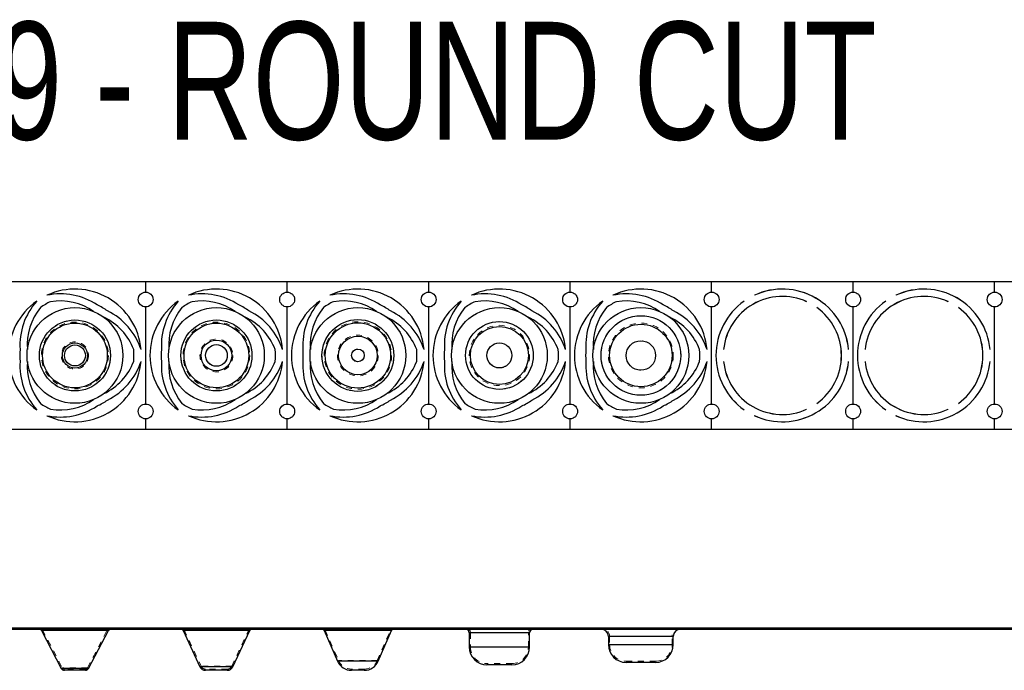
# Model space of a CAD drawing. Header units: inches. Extents: x 1772 to 2706, y -534 to -52.
# Tile 188 of 256: x 1795 to 1812, y -385 to -374. Entities that reach past the tile are written whole.
import ezdxf

# ---------------------------------------------------------------- set-up
doc = ezdxf.new("R2010")
doc.units = ezdxf.units.IN
doc.header["$LTSCALE"] = 0.5
doc.header["$MEASUREMENT"] = 0
doc.linetypes.add('HIDDEN', pattern=[0.225, 0.15, -0.075])
doc.layers.add('APP-M-S', color=30, linetype='Continuous')
doc.styles.add('SLDTEXTSTYLE0', font='TXT', dxfattribs={"width": 0.595745})

msp = doc.modelspace()

# ---------------------------------------------------------------- linework, layer by layer
at = {"layer": 'APP-M-S', "linetype": 'Continuous', "lineweight": 25}
for p, q in [((1823.62502, -378.74429), (1780.42502, -378.74429)), ((1797.22502, -378.91829), (1797.22502, -378.74429)), ((1799.62502, -378.91829), (1799.62502, -378.74429)), ((1802.02502, -378.74429), (1802.02502, -378.91829)), ((1804.42502, -378.91829), (1804.42502, -378.74429)), ((1806.82502, -378.91829), (1806.82502, -378.74429)), ((1809.22502, -378.91829), (1809.22502, -378.74429)), ((1811.62502, -378.91829), (1811.62502, -378.74429)), ((1807.37748, -379.07265), (1807.37725, -379.07233)), ((1807.55046, -378.97233), (1807.55063, -378.97269)), ((1808.4368, -379.08107), (1808.43696, -379.08071)), ((1809.77748, -379.07265), (1809.77725, -379.07233)), ((1809.95046, -378.97233), (1809.95063, -378.97269)), ((1810.8368, -379.08107), (1810.83696, -379.08071)), ((1797.22502, -380.81829), (1797.22502, -379.17029)), ((1799.62502, -380.81829), (1799.62502, -379.17029)), ((1802.02502, -379.17029), (1802.02502, -380.81829)), ((1804.42502, -380.81829), (1804.42502, -379.17029)), ((1806.82502, -380.81829), (1806.82502, -379.17029)), ((1808.61024, -379.18075), (1808.61001, -379.18107)), ((1809.22502, -380.81829), (1809.22502, -379.17029)), ((1811.01024, -379.18075), (1811.01001, -379.18107)), ((1811.62502, -380.81829), (1811.62502, -379.17029)), ((1807.02786, -379.89425), (1807.02825, -379.89429)), ((1809.14695, -379.89433), (1809.14734, -379.89429)), ((1809.42786, -379.89425), (1809.42825, -379.89429)), ((1811.54695, -379.89433), (1811.54734, -379.89429)), ((1807.02825, -380.09429), (1807.02786, -380.09433)), ((1809.14734, -380.09429), (1809.14695, -380.09426)), ((1809.42825, -380.09429), (1809.42786, -380.09433)), ((1811.54734, -380.09429), (1811.54695, -380.09426)), ((1807.37725, -380.91625), (1807.37748, -380.91593)), ((1808.43696, -380.90788), (1808.4368, -380.90752)), ((1808.61001, -380.80752), (1808.61024, -380.80784)), ((1809.77725, -380.91625), (1809.77748, -380.91593)), ((1810.83696, -380.90788), (1810.8368, -380.90752)), ((1811.01001, -380.80752), (1811.01024, -380.80784)), ((1797.22502, -381.24429), (1797.22502, -381.07029)), ((1799.62502, -381.24429), (1799.62502, -381.07029)), ((1802.02502, -381.07029), (1802.02502, -381.24429)), ((1804.42502, -381.24429), (1804.42502, -381.07029)), ((1806.82502, -381.24429), (1806.82502, -381.07029)), ((1807.55063, -381.0159), (1807.55046, -381.01625)), ((1809.22502, -381.24429), (1809.22502, -381.07029)), ((1809.95063, -381.0159), (1809.95046, -381.01625)), ((1811.62502, -381.24429), (1811.62502, -381.07029)), ((1780.42502, -381.24429), (1823.62502, -381.24429)), ((1780.42502, -384.61936), (1823.62502, -384.61936)), ((1797.22502, -384.61936), (1797.22502, -384.63936)), ((1799.62502, -384.61936), (1799.62502, -384.63936)), ((1802.02502, -384.61936), (1802.02502, -384.63936)), ((1804.42502, -384.61936), (1804.42502, -384.63936)), ((1806.82502, -384.61936), (1806.82502, -384.63936)), ((1809.22502, -384.61936), (1809.22502, -384.63936)), ((1811.62502, -384.61936), (1811.62502, -384.63936)), ((1780.42502, -384.63936), (1823.62502, -384.63936)), ((1795.45769, -384.66089), (1795.79407, -385.30706)), ((1796.59235, -384.66089), (1795.45769, -384.66089)), ((1796.25597, -385.30706), (1796.59235, -384.66089)), ((1797.85846, -384.66245), (1798.14584, -385.27873)), ((1798.99158, -384.66245), (1797.85846, -384.66245)), ((1798.7042, -385.27873), (1798.99158, -384.66245)), ((1800.2525, -384.66338), (1800.47893, -385.18319)), ((1801.39754, -384.66338), (1800.2525, -384.66338)), ((1801.17111, -385.18319), (1801.39754, -384.66338)), ((1802.71302, -384.70236), (1802.71302, -384.94436)), ((1803.73702, -384.70236), (1802.71302, -384.70236)), ((1803.73702, -384.94436), (1803.73702, -384.70236)), ((1805.07502, -384.76436), (1805.07502, -384.90436)), ((1806.17502, -384.76436), (1805.07502, -384.76436)), ((1806.17502, -384.90436), (1806.17502, -384.76436)), ((1803.73702, -384.94436), (1802.71302, -384.94436)), ((1806.17502, -384.90436), (1805.07502, -384.90436)), ((1798.7042, -385.27873), (1798.14584, -385.27873)), ((1801.17111, -385.18319), (1800.47893, -385.18319)), ((1803.43702, -385.24436), (1803.01302, -385.24436)), ((1805.87502, -385.20436), (1805.37502, -385.20436)), ((1796.25597, -385.30706), (1795.79407, -385.30706)), ((1796.20275, -385.33936), (1795.84729, -385.33936)), ((1798.60904, -385.33936), (1798.241, -385.33936)), ((1800.93274, -385.33936), (1800.7173, -385.33936))]:
    msp.add_line(p, q, dxfattribs=at)
at = {"layer": 'APP-M-S', "linetype": 'HIDDEN', "lineweight": 18}
for p, q in [((1795.08802, -384.61936), (1795.08802, -384.63936)), ((1795.09109, -384.61936), (1795.09109, -384.63936)), ((1795.09337, -384.61936), (1795.09337, -384.63936)), ((1795.21252, -384.61936), (1795.21252, -384.63936)), ((1795.21541, -384.61936), (1795.21541, -384.63936)), ((1795.2187, -384.61936), (1795.2187, -384.63936)), ((1795.37725, -384.61936), (1795.37725, -384.63936)), ((1795.44003, -384.61936), (1795.44003, -384.63936)), ((1795.55046, -384.61936), (1795.55046, -384.63936)), ((1795.61324, -384.61936), (1795.61324, -384.63936)), ((1796.34158, -384.61936), (1796.34158, -384.63936)), ((1796.40424, -384.61936), (1796.40424, -384.63936)), ((1796.51478, -384.61936), (1796.51478, -384.63936)), ((1796.57745, -384.61936), (1796.57745, -384.63936)), ((1796.83752, -384.63936), (1796.83752, -384.61936)), ((1797.02179, -384.61936), (1797.02179, -384.63936)), ((1797.02679, -384.63936), (1797.02679, -384.61936)), ((1797.09902, -384.61936), (1797.09902, -384.63936)), ((1797.14734, -384.61936), (1797.14734, -384.63936)), ((1797.29825, -384.61936), (1797.29825, -384.63936)), ((1797.35102, -384.63936), (1797.35102, -384.61936)), ((1797.48802, -384.61936), (1797.48802, -384.63936)), ((1797.49109, -384.61936), (1797.49109, -384.63936)), ((1797.49337, -384.61936), (1797.49337, -384.63936)), ((1797.61252, -384.61936), (1797.61252, -384.63936)), ((1797.61541, -384.61936), (1797.61541, -384.63936)), ((1797.6187, -384.61936), (1797.6187, -384.63936)), ((1797.77725, -384.61936), (1797.77725, -384.63936)), ((1797.84003, -384.61936), (1797.84003, -384.63936)), ((1797.95046, -384.61936), (1797.95046, -384.63936)), ((1798.01324, -384.61936), (1798.01324, -384.63936)), ((1798.74158, -384.61936), (1798.74158, -384.63936)), ((1798.80424, -384.61936), (1798.80424, -384.63936)), ((1798.91478, -384.61936), (1798.91478, -384.63936)), ((1798.97745, -384.61936), (1798.97745, -384.63936)), ((1799.23752, -384.63936), (1799.23752, -384.61936)), ((1799.42179, -384.61936), (1799.42179, -384.63936)), ((1799.42679, -384.63936), (1799.42679, -384.61936)), ((1799.49902, -384.61936), (1799.49902, -384.63936)), ((1799.54734, -384.61936), (1799.54734, -384.63936)), ((1799.69825, -384.61936), (1799.69825, -384.63936)), ((1799.75102, -384.63936), (1799.75102, -384.61936)), ((1799.88802, -384.61936), (1799.88802, -384.63936)), ((1799.89109, -384.61936), (1799.89109, -384.63936)), ((1799.89337, -384.61936), (1799.89337, -384.63936)), ((1800.01252, -384.61936), (1800.01252, -384.63936)), ((1800.01541, -384.61936), (1800.01541, -384.63936)), ((1800.0187, -384.61936), (1800.0187, -384.63936)), ((1800.17725, -384.61936), (1800.17725, -384.63936)), ((1800.24003, -384.61936), (1800.24003, -384.63936)), ((1800.35046, -384.61936), (1800.35046, -384.63936)), ((1800.41324, -384.61936), (1800.41324, -384.63936)), ((1801.14158, -384.61936), (1801.14158, -384.63936)), ((1801.20424, -384.61936), (1801.20424, -384.63936)), ((1801.31478, -384.61936), (1801.31478, -384.63936)), ((1801.37745, -384.61936), (1801.37745, -384.63936)), ((1801.63752, -384.63936), (1801.63752, -384.61936)), ((1801.82179, -384.61936), (1801.82179, -384.63936)), ((1801.82679, -384.63936), (1801.82679, -384.61936)), ((1801.89902, -384.61936), (1801.89902, -384.63936)), ((1801.94734, -384.61936), (1801.94734, -384.63936)), ((1802.09825, -384.61936), (1802.09825, -384.63936)), ((1802.15102, -384.63936), (1802.15102, -384.61936)), ((1802.28802, -384.61936), (1802.28802, -384.63936)), ((1802.29109, -384.61936), (1802.29109, -384.63936)), ((1802.29337, -384.61936), (1802.29337, -384.63936)), ((1802.41252, -384.61936), (1802.41252, -384.63936)), ((1802.41541, -384.61936), (1802.41541, -384.63936)), ((1802.4187, -384.61936), (1802.4187, -384.63936)), ((1802.57725, -384.61936), (1802.57725, -384.63936)), ((1802.64003, -384.61936), (1802.64003, -384.63936)), ((1802.75046, -384.61936), (1802.75046, -384.63936)), ((1802.81324, -384.61936), (1802.81324, -384.63936)), ((1803.54158, -384.61936), (1803.54158, -384.63936)), ((1803.60424, -384.61936), (1803.60424, -384.63936)), ((1803.71478, -384.61936), (1803.71478, -384.63936)), ((1803.77745, -384.61936), (1803.77745, -384.63936)), ((1804.03752, -384.63936), (1804.03752, -384.61936)), ((1804.22179, -384.61936), (1804.22179, -384.63936)), ((1804.22679, -384.63936), (1804.22679, -384.61936)), ((1804.29902, -384.61936), (1804.29902, -384.63936)), ((1804.34734, -384.61936), (1804.34734, -384.63936)), ((1804.49825, -384.61936), (1804.49825, -384.63936)), ((1804.55102, -384.63936), (1804.55102, -384.61936)), ((1804.68802, -384.61936), (1804.68802, -384.63936)), ((1804.69109, -384.61936), (1804.69109, -384.63936)), ((1804.69337, -384.61936), (1804.69337, -384.63936)), ((1804.81252, -384.61936), (1804.81252, -384.63936)), ((1804.81541, -384.61936), (1804.81541, -384.63936)), ((1804.8187, -384.61936), (1804.8187, -384.63936)), ((1804.97725, -384.61936), (1804.97725, -384.63936)), ((1805.04003, -384.61936), (1805.04003, -384.63936)), ((1805.15046, -384.61936), (1805.15046, -384.63936)), ((1805.21324, -384.61936), (1805.21324, -384.63936)), ((1805.94158, -384.61936), (1805.94158, -384.63936)), ((1806.00424, -384.61936), (1806.00424, -384.63936)), ((1806.11478, -384.61936), (1806.11478, -384.63936)), ((1806.17745, -384.61936), (1806.17745, -384.63936)), ((1806.43752, -384.63936), (1806.43752, -384.61936)), ((1806.62179, -384.61936), (1806.62179, -384.63936)), ((1806.62679, -384.63936), (1806.62679, -384.61936)), ((1806.69902, -384.61936), (1806.69902, -384.63936)), ((1806.74734, -384.61936), (1806.74734, -384.63936)), ((1806.89825, -384.61936), (1806.89825, -384.63936)), ((1806.89864, -384.61936), (1806.89864, -384.63936)), ((1806.95102, -384.63936), (1806.95102, -384.61936)), ((1807.02786, -384.61936), (1807.02786, -384.63936)), ((1807.02825, -384.61936), (1807.02825, -384.63936)), ((1807.37725, -384.61936), (1807.37725, -384.63936)), ((1807.37748, -384.61936), (1807.37748, -384.63936)), ((1807.55046, -384.61936), (1807.55046, -384.63936)), ((1807.55063, -384.61936), (1807.55063, -384.63936)), ((1808.4368, -384.61936), (1808.4368, -384.63936)), ((1808.43696, -384.61936), (1808.43696, -384.63936)), ((1808.61001, -384.61936), (1808.61001, -384.63936)), ((1808.61024, -384.61936), (1808.61024, -384.63936)), ((1809.02679, -384.63936), (1809.02679, -384.61936)), ((1809.02718, -384.63936), (1809.02718, -384.61936)), ((1809.09902, -384.61936), (1809.09902, -384.63936)), ((1809.14695, -384.61936), (1809.14695, -384.63936)), ((1809.14734, -384.61936), (1809.14734, -384.63936)), ((1809.29825, -384.61936), (1809.29825, -384.63936)), ((1809.29864, -384.61936), (1809.29864, -384.63936)), ((1809.35102, -384.63936), (1809.35102, -384.61936)), ((1809.42786, -384.61936), (1809.42786, -384.63936)), ((1809.42825, -384.61936), (1809.42825, -384.63936)), ((1809.77725, -384.61936), (1809.77725, -384.63936)), ((1809.77748, -384.61936), (1809.77748, -384.63936)), ((1809.95046, -384.61936), (1809.95046, -384.63936)), ((1809.95063, -384.61936), (1809.95063, -384.63936)), ((1810.8368, -384.61936), (1810.8368, -384.63936)), ((1810.83696, -384.61936), (1810.83696, -384.63936)), ((1811.01001, -384.61936), (1811.01001, -384.63936)), ((1811.01024, -384.61936), (1811.01024, -384.63936)), ((1811.42679, -384.63936), (1811.42679, -384.61936)), ((1811.42718, -384.63936), (1811.42718, -384.61936)), ((1811.49902, -384.61936), (1811.49902, -384.63936)), ((1811.54695, -384.61936), (1811.54695, -384.63936)), ((1811.54734, -384.61936), (1811.54734, -384.63936)), ((1811.75102, -384.63936), (1811.75102, -384.61936)), ((1795.45769, -384.66089), (1796.59235, -384.66089)), ((1795.47543, -384.65165), (1795.81181, -385.29783)), ((1796.57461, -384.65165), (1795.47721, -384.65165)), ((1796.23823, -385.29783), (1796.57461, -384.65165)), ((1797.85846, -384.66245), (1798.99158, -384.66245)), ((1797.87659, -384.654), (1798.16396, -385.27028)), ((1798.97345, -384.654), (1797.87837, -384.654)), ((1798.68608, -385.27028), (1798.97345, -384.654)), ((1800.2525, -384.66338), (1801.39754, -384.66338)), ((1800.27083, -384.65539), (1800.49727, -385.1752)), ((1801.37921, -384.65539), (1800.27263, -384.65539)), ((1801.15277, -385.1752), (1801.37921, -384.65539)), ((1802.71302, -384.70236), (1803.73702, -384.70236)), ((1802.73302, -384.70236), (1802.73302, -384.94436)), ((1803.71702, -384.94436), (1803.71702, -384.70236)), ((1805.07502, -384.76436), (1806.17502, -384.76436)), ((1805.09502, -384.76436), (1805.09502, -384.90436)), ((1806.15502, -384.90436), (1806.15502, -384.76436)), ((1802.71302, -384.94436), (1803.73702, -384.94436)), ((1805.07502, -384.90436), (1806.17502, -384.90436)), ((1796.23823, -385.29783), (1795.81181, -385.29783)), ((1798.14584, -385.27873), (1798.7042, -385.27873)), ((1798.68608, -385.27028), (1798.16573, -385.27028)), ((1800.47893, -385.18319), (1801.17111, -385.18319)), ((1801.15277, -385.1752), (1800.49727, -385.1752)), ((1803.43702, -385.22436), (1803.01302, -385.22436)), ((1805.87502, -385.18436), (1805.37502, -385.18436)), ((1795.79407, -385.30706), (1796.25597, -385.30706)), ((1796.20275, -385.31936), (1795.84729, -385.31936)), ((1798.60904, -385.31936), (1798.241, -385.31936)), ((1800.93274, -385.31936), (1800.7173, -385.31936))]:
    msp.add_line(p, q, dxfattribs=at)
at = {"layer": 'APP-M-S', "linetype": 'Continuous', "lineweight": 25}
for centre, radius in [((1797.22502, -379.04429), 0.126), ((1799.62502, -379.04429), 0.126), ((1802.02502, -379.04429), 0.126), ((1804.42502, -379.04429), 0.126), ((1806.82502, -379.04429), 0.126), ((1809.22502, -379.04429), 0.126), ((1811.62502, -379.04429), 0.126), ((1796.02502, -379.99429), 0.8125), ((1798.42502, -379.99429), 0.8125), ((1800.82502, -379.99429), 0.8125), ((1803.22502, -379.99429), 0.8125), ((1805.62502, -379.99429), 0.8125), ((1796.02502, -379.99429), 0.60281), ((1796.02502, -379.99429), 0.54959), ((1798.42502, -379.99429), 0.60281), ((1798.42502, -379.99429), 0.54843), ((1800.82502, -379.99429), 0.6092), ((1800.82502, -379.99429), 0.55419), ((1803.22502, -379.99429), 0.575), ((1805.62502, -379.99429), 0.675), ((1803.22502, -379.99429), 0.492), ((1805.62502, -379.99429), 0.53), ((1796.02502, -379.99429), 0.21321), ((1798.42502, -379.99429), 0.26106), ((1800.82502, -379.99429), 0.32775), ((1803.22502, -379.99429), 0.212), ((1805.62502, -379.99429), 0.25), ((1796.02502, -379.99429), 0.17773), ((1798.42502, -379.99429), 0.18402), ((1800.82502, -379.99429), 0.10772), ((1797.22502, -380.94429), 0.126), ((1799.62502, -380.94429), 0.126), ((1802.02502, -380.94429), 0.126), ((1804.42502, -380.94429), 0.126), ((1806.82502, -380.94429), 0.126), ((1809.22502, -380.94429), 0.126), ((1811.62502, -380.94429), 0.126)]:
    msp.add_circle(centre, radius, dxfattribs=at)
at = {"layer": 'APP-M-S', "linetype": 'HIDDEN', "lineweight": 18}
for centre, radius in [((1796.02502, -379.99429), 0.60281), ((1796.02502, -379.99429), 0.56733), ((1798.42502, -379.99429), 0.60281), ((1798.42502, -379.99429), 0.56656), ((1800.82502, -379.99429), 0.6092), ((1800.82502, -379.99429), 0.57252), ((1803.22502, -379.99429), 0.575), ((1805.62502, -379.99429), 0.675), ((1805.62502, -379.99429), 0.55), ((1803.22502, -379.99429), 0.512), ((1796.02502, -379.99429), 0.23095), ((1798.42502, -379.99429), 0.27918), ((1800.82502, -379.99429), 0.34609), ((1803.22502, -379.99429), 0.212), ((1805.62502, -379.99429), 0.25), ((1796.02502, -379.99429), 0.17773), ((1798.42502, -379.99429), 0.18402), ((1800.82502, -379.99429), 0.10772)]:
    msp.add_circle(centre, radius, dxfattribs=at)
at = {"layer": 'APP-M-S', "linetype": 'Continuous', "lineweight": 25}
for centre, radius, start, end in [((1796.02502, -379.99429), 1.12677, 5.091649, 114.908351), ((1795.77996, -380.07548), 1.12677, 56.354933, 101.752089), ((1798.42502, -379.99429), 1.12677, 5.091649, 114.908351), ((1798.17996, -380.07548), 1.12677, 56.354933, 101.752089), ((1800.82502, -379.99429), 1.12677, 5.091649, 114.908351), ((1800.57996, -380.07548), 1.12677, 56.354933, 101.752089), ((1803.22502, -379.99429), 1.12677, 5.091649, 114.908351), ((1802.97996, -380.07548), 1.12677, 56.354933, 101.752089), ((1805.62502, -379.99429), 1.12677, 5.091649, 114.908351), ((1805.37996, -380.07548), 1.12677, 56.354933, 101.752089), ((1808.02502, -379.99429), 1.12677, 5.091649, 114.908351), ((1808.02502, -379.99429), 1.12638, 5.091649, 114.908351), ((1810.42502, -379.99429), 1.12677, 5.091649, 114.908351), ((1810.42502, -379.99429), 1.12638, 5.091649, 114.908351), ((1796.02502, -379.99429), 1.12677, 125.091649, 234.908351), ((1796.21786, -379.82266), 1.12677, 138.247911, 183.645067), ((1796.02502, -379.99429), 1.00177, 114.271013, 125.728987), ((1795.7721, -380.07016), 1.00177, 55.356641, 99.124813), ((1798.42502, -379.99429), 1.12677, 125.091649, 234.908351), ((1798.61786, -379.82266), 1.12677, 138.247911, 183.645067), ((1798.42502, -379.99429), 1.00177, 114.271013, 125.728987), ((1798.1721, -380.07016), 1.00177, 55.356641, 99.124813), ((1800.82502, -379.99429), 1.12677, 125.091649, 234.908351), ((1801.01786, -379.82266), 1.12677, 138.247911, 183.645067), ((1800.82502, -379.99429), 1.00177, 114.271013, 125.728987), ((1800.5721, -380.07016), 1.00177, 55.356641, 99.124813), ((1803.22502, -379.99429), 1.12677, 125.091649, 234.908351), ((1803.41786, -379.82266), 1.12677, 138.247911, 183.645067), ((1803.22502, -379.99429), 1.00177, 114.271013, 125.728987), ((1802.9721, -380.07016), 1.00177, 55.356641, 99.124813), ((1805.62502, -379.99429), 1.12677, 125.091649, 234.908351), ((1805.81786, -379.82266), 1.12677, 138.247911, 183.645067), ((1805.62502, -379.99429), 1.00177, 114.271013, 125.728987), ((1805.3721, -380.07016), 1.00177, 55.356641, 99.124813), ((1808.02502, -379.99429), 1.12677, 125.091649, 234.908351), ((1808.02502, -379.99429), 1.12638, 125.091649, 234.908351), ((1808.02502, -379.99429), 1.00217, 65.728987, 174.271013), ((1808.02502, -379.99429), 1.00177, 65.728987, 174.271013), ((1810.42502, -379.99429), 1.12677, 125.091649, 234.908351), ((1810.42502, -379.99429), 1.12638, 125.091649, 234.908351), ((1810.42502, -379.99429), 1.00217, 65.728987, 174.271013), ((1810.42502, -379.99429), 1.00177, 65.728987, 174.271013), ((1796.21718, -379.8132), 1.00177, 140.875187, 184.643359), ((1796.02502, -379.99429), 0.937, 53.873521, 66.126479), ((1796.07724, -380.24712), 1.12677, 18.247911, 63.645067), ((1798.61718, -379.8132), 1.00177, 140.875187, 184.643359), ((1798.42502, -379.99429), 0.937, 53.873521, 66.126479), ((1798.47724, -380.24712), 1.12677, 18.247911, 63.645067), ((1801.01718, -379.8132), 1.00177, 140.875187, 184.643359), ((1800.82502, -379.99429), 0.937, 53.873521, 66.126479), ((1800.87724, -380.24712), 1.12677, 18.247911, 63.645067), ((1803.41718, -379.8132), 1.00177, 140.875187, 184.643359), ((1803.22502, -379.99429), 0.937, 53.873521, 66.126479), ((1803.27724, -380.24712), 1.12677, 18.247911, 63.645067), ((1805.81718, -379.8132), 1.00177, 140.875187, 184.643359), ((1805.62502, -379.99429), 0.937, 53.873521, 66.126479), ((1805.67724, -380.24712), 1.12677, 18.247911, 63.645067), ((1808.02502, -379.99429), 1.00177, 305.728987, 54.271013), ((1808.02502, -379.99429), 1.00217, 305.728987, 54.271013), ((1810.42502, -379.99429), 1.00177, 305.728987, 54.271013), ((1810.42502, -379.99429), 1.00217, 305.728987, 54.271013), ((1796.08577, -380.25126), 1.00177, 20.875187, 64.643359), ((1798.48577, -380.25126), 1.00177, 20.875187, 64.643359), ((1800.88577, -380.25126), 1.00177, 20.875187, 64.643359), ((1803.28577, -380.25126), 1.00177, 20.875187, 64.643359), ((1805.68577, -380.25126), 1.00177, 20.875187, 64.643359), ((1796.02502, -379.99429), 0.937, 173.873521, 186.126479), ((1796.02502, -379.99429), 1.00177, 354.271013, 5.728987), ((1798.42502, -379.99429), 0.937, 173.873521, 186.126479), ((1798.42502, -379.99429), 1.00177, 354.271013, 5.728987), ((1800.82502, -379.99429), 0.937, 173.873521, 186.126479), ((1800.82502, -379.99429), 1.00177, 354.271013, 5.728987), ((1803.22502, -379.99429), 0.937, 173.873521, 186.126479), ((1803.22502, -379.99429), 1.00177, 354.271013, 5.728987), ((1805.62502, -379.99429), 0.937, 173.873521, 186.126479), ((1805.62502, -379.99429), 1.00177, 354.271013, 5.728987), ((1796.21786, -380.16593), 1.12677, 176.354933, 221.752089), ((1796.21718, -380.17539), 1.00177, 175.356641, 219.124813), ((1796.02502, -379.99429), 1.12677, 245.091649, 354.908351), ((1796.08577, -379.73733), 1.00177, 295.356641, 339.124813), ((1796.07724, -379.74147), 1.12677, 296.354933, 341.752089), ((1798.61786, -380.16593), 1.12677, 176.354933, 221.752089), ((1798.61718, -380.17539), 1.00177, 175.356641, 219.124813), ((1798.42502, -379.99429), 1.12677, 245.091649, 354.908351), ((1798.48577, -379.73733), 1.00177, 295.356641, 339.124813), ((1798.47724, -379.74147), 1.12677, 296.354933, 341.752089), ((1801.01786, -380.16593), 1.12677, 176.354933, 221.752089), ((1801.01718, -380.17539), 1.00177, 175.356641, 219.124813), ((1800.82502, -379.99429), 1.12677, 245.091649, 354.908351), ((1800.88577, -379.73733), 1.00177, 295.356641, 339.124813), ((1800.87724, -379.74147), 1.12677, 296.354933, 341.752089), ((1803.41786, -380.16593), 1.12677, 176.354933, 221.752089), ((1803.41718, -380.17539), 1.00177, 175.356641, 219.124813), ((1803.22502, -379.99429), 1.12677, 245.091649, 354.908351), ((1803.28577, -379.73733), 1.00177, 295.356641, 339.124813), ((1803.27724, -379.74147), 1.12677, 296.354933, 341.752089), ((1805.81786, -380.16593), 1.12677, 176.354933, 221.752089), ((1805.81718, -380.17539), 1.00177, 175.356641, 219.124813), ((1805.62502, -379.99429), 1.12677, 245.091649, 354.908351), ((1805.68577, -379.73733), 1.00177, 295.356641, 339.124813), ((1805.67724, -379.74147), 1.12677, 296.354933, 341.752089), ((1808.02502, -379.99429), 1.00217, 185.728987, 294.271013), ((1808.02502, -379.99429), 1.00177, 185.728987, 294.271013), ((1808.02502, -379.99429), 1.12677, 245.091649, 354.908351), ((1808.02502, -379.99429), 1.12638, 245.091649, 354.908351), ((1810.42502, -379.99429), 1.00217, 185.728987, 294.271013), ((1810.42502, -379.99429), 1.00177, 185.728987, 294.271013), ((1810.42502, -379.99429), 1.12677, 245.091649, 354.908351), ((1810.42502, -379.99429), 1.12638, 245.091649, 354.908351), ((1795.7721, -379.91842), 1.00177, 260.875187, 304.643359), ((1796.02502, -379.99429), 0.937, 293.873521, 306.126479), ((1798.1721, -379.91842), 1.00177, 260.875187, 304.643359), ((1798.42502, -379.99429), 0.937, 293.873521, 306.126479), ((1800.5721, -379.91842), 1.00177, 260.875187, 304.643359), ((1800.82502, -379.99429), 0.937, 293.873521, 306.126479), ((1802.9721, -379.91842), 1.00177, 260.875187, 304.643359), ((1803.22502, -379.99429), 0.937, 293.873521, 306.126479), ((1805.3721, -379.91842), 1.00177, 260.875187, 304.643359), ((1805.62502, -379.99429), 0.937, 293.873521, 306.126479), ((1796.02502, -379.99429), 1.00177, 234.271013, 245.728987), ((1795.77996, -379.9131), 1.12677, 258.247911, 303.645067), ((1798.42502, -379.99429), 1.00177, 234.271013, 245.728987), ((1798.17996, -379.9131), 1.12677, 258.247911, 303.645067), ((1800.82502, -379.99429), 1.00177, 234.271013, 245.728987), ((1800.57996, -379.9131), 1.12677, 258.247911, 303.645067), ((1803.22502, -379.99429), 1.00177, 234.271013, 245.728987), ((1802.97996, -379.9131), 1.12677, 258.247911, 303.645067), ((1805.62502, -379.99429), 1.00177, 234.271013, 245.728987), ((1805.37996, -379.9131), 1.12677, 258.247911, 303.645067), ((1795.42221, -384.67936), 0.04, 27.5, 90), ((1796.62783, -384.67936), 0.04, 90, 152.5), ((1797.82221, -384.67936), 0.04, 25, 90), ((1799.02783, -384.67936), 0.04, 90, 155), ((1800.21582, -384.67936), 0.04, 23.538733, 90), ((1801.43422, -384.67936), 0.04, 90, 156.461267), ((1802.65002, -384.70236), 0.063, 0, 90), ((1803.80002, -384.70236), 0.063, 90, 180), ((1804.95002, -384.76436), 0.125, 0, 90), ((1806.30002, -384.76436), 0.125, 90, 180), ((1803.01302, -384.94436), 0.3, 180, 270), ((1803.43702, -384.94436), 0.3, 270, 0), ((1805.37502, -384.90436), 0.3, 180, 270), ((1805.87502, -384.90436), 0.3, 270, 0), ((1798.241, -385.23436), 0.105, 205, 270), ((1798.60904, -385.23436), 0.105, 270, 335), ((1800.7173, -385.07936), 0.26, 203.538733, 270), ((1800.93274, -385.07936), 0.26, 270, 336.461267), ((1795.84729, -385.27936), 0.06, 207.5, 270), ((1796.20275, -385.27936), 0.06, 270, 332.5)]:
    msp.add_arc(centre, radius, start, end, dxfattribs=at)
at = {"layer": 'APP-M-S', "linetype": 'HIDDEN', "lineweight": 18}
for centre, radius, start, end in [((1795.42221, -384.67936), 0.06, 27.5, 90), ((1796.62783, -384.67936), 0.06, 90, 152.5), ((1797.82221, -384.67936), 0.06, 25, 90), ((1799.02783, -384.67936), 0.06, 90, 155), ((1800.21582, -384.67936), 0.06, 23.538733, 90), ((1801.43422, -384.67936), 0.06, 90, 156.461267), ((1802.65002, -384.70236), 0.083, 0, 90), ((1803.80002, -384.70236), 0.083, 90, 180), ((1804.95002, -384.76436), 0.145, 0, 90), ((1806.30002, -384.76436), 0.145, 90, 180), ((1803.01302, -384.94436), 0.28, 180, 270), ((1803.43702, -384.94436), 0.28, 270, 0), ((1805.37502, -384.90436), 0.28, 180, 270), ((1805.87502, -384.90436), 0.28, 270, 0), ((1795.84729, -385.27936), 0.04, 207.5, 270), ((1796.20275, -385.27936), 0.04, 270, 332.5), ((1798.241, -385.23436), 0.085, 205, 270), ((1798.60904, -385.23436), 0.085, 270, 335), ((1800.7173, -385.07936), 0.24, 203.538733, 270), ((1800.93274, -385.07936), 0.24, 270, 336.461267)]:
    msp.add_arc(centre, radius, start, end, dxfattribs=at)

# ---------------------------------------------------------------- texts
at = {"color": 7, "lineweight": 0, "style": 'SLDTEXTSTYLE0', "width": 0.75}
msp.add_text('72719 - ROUND CUT', height=2, dxfattribs=at).set_placement((1790.2309, -376.32928))

doc.saveas('drawing.dxf')
